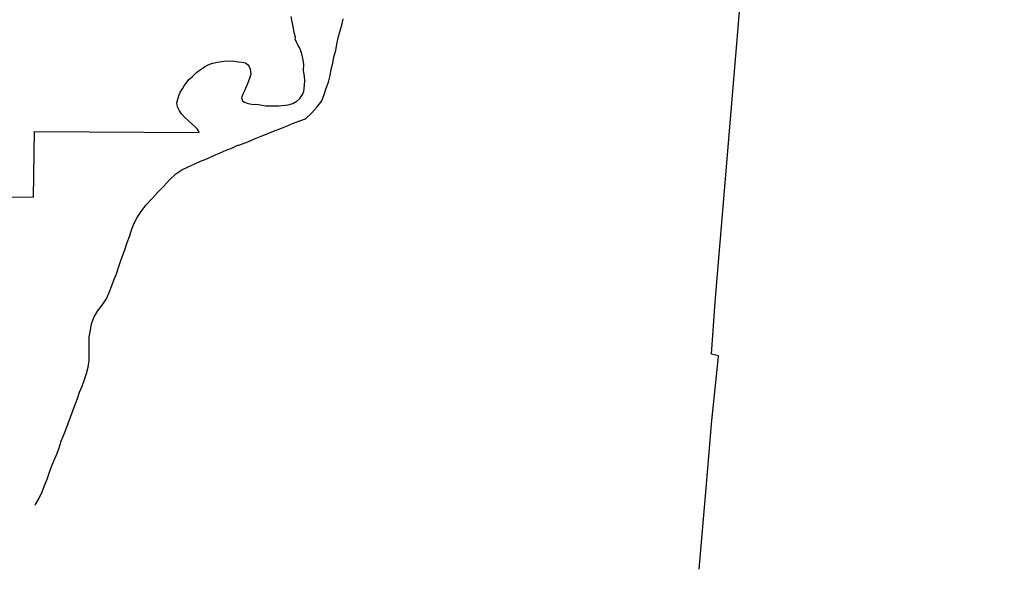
# Model space of a CAD drawing. Extents: x 1488644 to 1616065, y 653968 to 824748.
# Tile 12 of 33: x 1535721 to 1616065, y 656876 to 701678. Entities that reach past the tile are written whole.
import ezdxf

# ---------------------------------------------------------------- set-up
doc = ezdxf.new("R2010")
doc.units = 0
doc.header["$LTSCALE"] = 20
doc.header["$MEASUREMENT"] = 0
doc.layers.add('PATTERN_CLASS', color=7, linetype='Continuous')

msp = doc.modelspace()

# ---------------------------------------------------------------- linework, layer by layer
at = {"layer": 'PATTERN_CLASS', "color": 1, "linetype": 'Continuous'}
for points in [[(1591162, 656876), (1591726, 663496), (1592205, 668997), (1592724, 673939), (1592753, 674285), (1592164, 674405), (1592481, 678641), (1594560, 703660), (1594484, 703660), (1595974, 719409), (1597415, 735565), (1597351, 735568), (1598848, 751506), (1609445, 750524), (1609927, 755771), (1610386, 760766), (1610416, 761089), (1610805, 765380), (1610874, 766436), (1613229, 792682), (1614046, 801797), (1614811, 810187), (1615623, 820222), (1616065, 824748)], [(1531448, 687246), (1536857, 687199), (1536941, 692561), (1550360, 692482), (1550322, 692627), (1550209, 692778), (1550059, 692916), (1549194, 693702), (1548937, 693993), (1548770, 694250), (1548608, 694571), (1548540, 694897), (1548612, 695191), (1548710, 695482), (1548826, 695760), (1549004, 696051), (1549136, 696278), (1549302, 696494), (1549533, 696804), (1549828, 697057), (1550153, 697367), (1550455, 697605), (1550792, 697824), (1551090, 698002), (1551449, 698123), (1551850, 698225), (1552388, 698303), (1552804, 698318), (1553227, 698295), (1553567, 698242), (1553887, 698210), (1554147, 698153), (1554317, 698032), (1554450, 697870), (1554540, 697635), (1554574, 697269), (1554503, 696970), (1554401, 696664), (1554104, 695944), (1553938, 695604), (1553832, 695309), (1553907, 695074), (1554074, 694946), (1554368, 694840), (1554656, 694780), (1555197, 694754), (1555782, 694651), (1556379, 694651), (1556871, 694651), (1557631, 694731), (1558002, 694852), (1558342, 695049), (1558591, 695260), (1558795, 695578), (1558894, 695835), (1558947, 696084), (1558954, 696341), (1559000, 696697), (1558969, 697067), (1558898, 697369), (1558898, 697377), (1558890, 697524), (1558905, 698016), (1558852, 698401), (1558769, 698779), (1558656, 699150), (1558565, 699414), (1558436, 699568), (1558339, 699784), (1558206, 700097), (1558227, 700243), (1558151, 700529), (1558025, 701107), (1557956, 701503), (1557865, 701942)]]:
    msp.add_lwpolyline(points, dxfattribs=at)
at = {"layer": 'PATTERN_CLASS', "color": 140, "linetype": 'Continuous'}
msp.add_lwpolyline([(1536995, 662112), (1537015, 662145), (1537318, 662687), (1537564, 663192), (1537744, 663705), (1537956, 664212), (1538132, 664721), (1538328, 665243), (1538541, 665758), (1538741, 666271), (1538931, 666782), (1539115, 667308), (1539439, 668121), (1539857, 669281), (1540049, 669790), (1540259, 670296), (1540444, 670803), (1540604, 671312), (1540810, 671814), (1541022, 672335), (1541172, 672848), (1541302, 673357), (1541390, 673884), (1541402, 674396), (1541399, 674909), (1541400, 674908), (1541382, 675332), (1541378, 675833), (1541503, 676358), (1541567, 676876), (1541780, 677405), (1542079, 677911), (1542460, 678416), (1542808, 678930), (1543020, 679437), (1543209, 679940), (1543396, 680442), (1543609, 680957), (1543783, 681469), (1543954, 681978), (1544131, 682486), (1544319, 682993), (1544496, 683504), (1544675, 684010), (1544837, 684511), (1545038, 685035), (1545317, 685546), (1545630, 686048), (1546042, 686577), (1546517, 687089), (1546997, 687608), (1547471, 688114), (1547951, 688615), (1548451, 689118), (1548959, 689453), (1549460, 689676), (1549966, 689905), (1550482, 690149), (1550998, 690350), (1551566, 690599), (1552068, 690829), (1552576, 691038), (1553080, 691238), (1553584, 691465), (1553570, 691431), (1553827, 691537), (1554350, 691719), (1554872, 691962), (1555413, 692190), (1555917, 692388), (1556420, 692581), (1556954, 692795), (1557483, 693008), (1557995, 693220), (1558501, 693400), (1559036, 693605), (1559540, 694061), (1560007, 694566), (1560381, 695069), (1560561, 695576), (1560740, 696095), (1560910, 696596), (1561056, 697129), (1561150, 697638), (1561280, 698147), (1561366, 698658), (1561512, 699177), (1561608, 699686), (1561720, 700191), (1561843, 700697), (1562007, 701222), (1562129, 701739)], dxfattribs=at)

doc.saveas('drawing.dxf')
